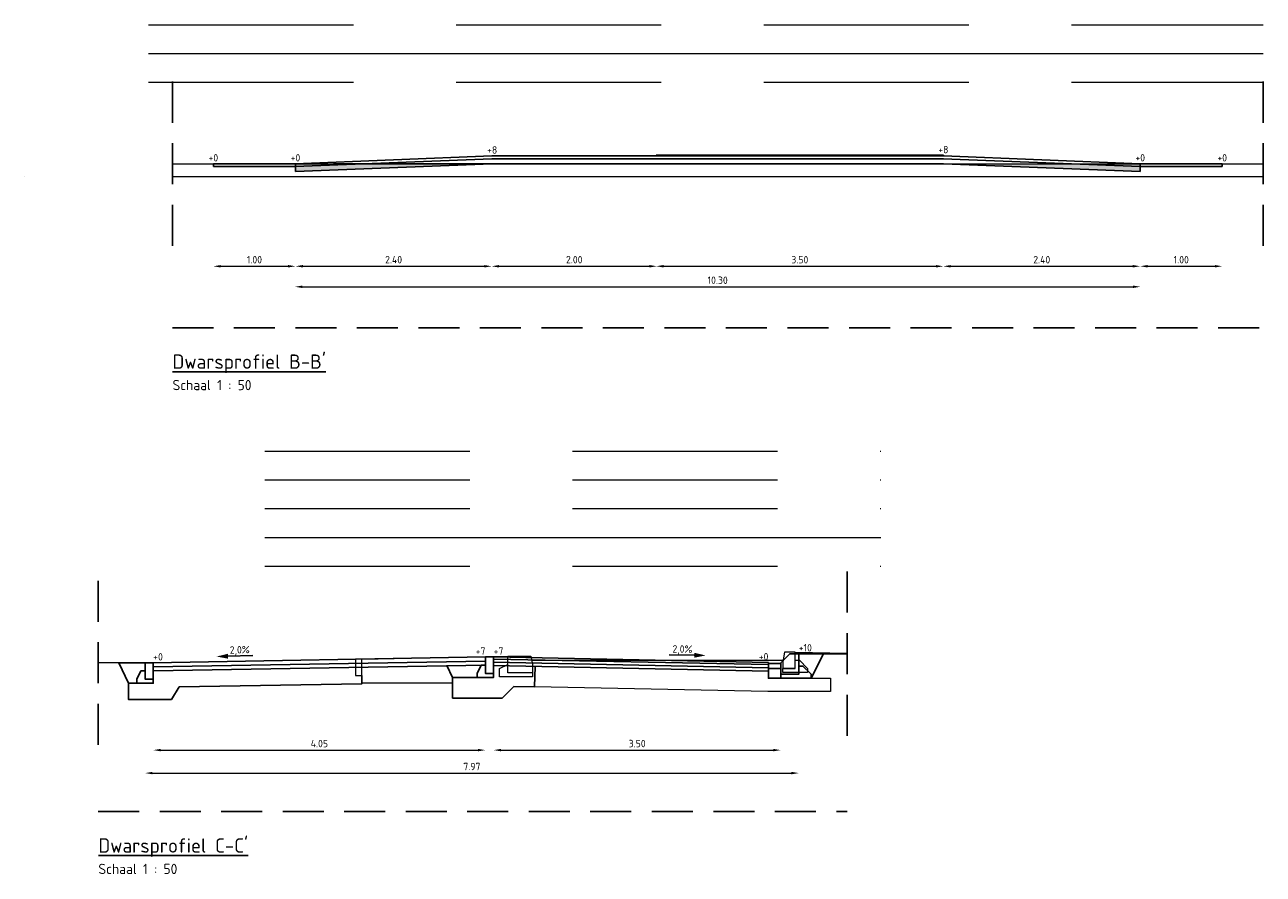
# Model space of a CAD drawing. Header units: metres. Extents: x 198714 to 199133, y 355604 to 356082.
# Tile 19 of 36: x 199118 to 199133, y 355620 to 355630. Entities that reach past the tile are written whole.
import ezdxf
from ezdxf.enums import TextEntityAlignment as Align

# ---------------------------------------------------------------- set-up
doc = ezdxf.new("R2010")
doc.units = ezdxf.units.M
doc.linetypes.add('DASHED', pattern=[0.75, 0.5, -0.25])
doc.linetypes.add('DASHED2', pattern=[0.375, 0.25, -0.125])
for name, color, linetype, lineweight in [('- ONTWERPLIJNEN', 3, 'Continuous', 25), ('X-XX-AL-AANPIJLING-M', 7, 'Continuous', 18), ('X-XX-BESTAAND-DETAIL-G', 252, 'Continuous', 5), ('X-XX-NIEUW-DETAIL-A', 251, 'Continuous', 0)]:
    doc.layers.add(name, color=color, linetype=linetype, lineweight=lineweight)
doc.layers.add('X-XX-AL-DETAIL-AFSTANDSLIJNEN-G', color=2, linetype='Continuous', lineweight=5, plot=False)
for name, color, linetype in [('X-XX-NIEUW-DETAIL-G', 1, 'Continuous'), ('X-XX-NIEUW-DETAIL-M', 7, 'Continuous'), ('X-XX-NIEUW-DETAIL-S', 1, 'Continuous'), ('X-XX-NIEUW-DETAIL-T', 3, 'Continuous')]:
    doc.layers.add(name, color=color, linetype=linetype)
doc.styles.add('NLCS-ISO', font='NLCS-ISO.ttf')
doc.styles.add('NLCS-ISO-T18', font='NLCS-ISO.ttf')
doc.dimstyles.new('Jens 1_50 - standaard', dxfattribs={"dimscale": 0.05, "dimtxt": 1.8, "dimasz": 1.8, "dimexe": 2, "dimexo": 2, "dimgap": 0.7, "dimtad": 1, "dimzin": 0, "dimdsep": 46, "dimtxsty": 'NLCS-ISO', "dimcen": 2.5, "dimdle": 2, "dimse1": 1, "dimse2": 1, "dimclrd": 256, "dimclre": 256, "dimclrt": 256, "dimadec": 1, "dimazin": 0, "dimtfac": 1, "dimtdec": 3, "dimtofl": 0, "dimtmove": 1, "dimatfit": 0, "dimfxl": 2, "dimfxlon": 1, "dimtfillclr": 254, "dimtolj": 1, "dimtzin": 0, "dimlwd": 18, "dimlwe": 18, "dimarcsym": 0})

# ---------------------------------------------------------------- blocks, each defined once
blk = doc.blocks.new('d')
at = {"color": 3, "style": 'NLCS-ISO'}
blk.add_attdef('%%UA-A', (0, -0.5), '', height=0.175, dxfattribs=at)
at = {"color": 1, "style": 'NLCS-ISO'}
blk.add_attdef('A-A', (0, -0.7603897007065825), '', height=0.125, dxfattribs=at)
blk = doc.blocks.new('*D175')
at = {"layer": 'Defpoints', "color": 0, "ltscale": 0.2, "transparency": 16777216}
for p in [(199123.6438095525, 355628.6506927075), (199125.6561162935, 355628.650810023), (199125.6561162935, 355627.3057397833)]:
    blk.add_point(p, dxfattribs=at)
at = {"layer": 'X-XX-AL-AANPIJLING-M', "linetype": 'Continuous', "lineweight": 18, "ltscale": 0.2, "transparency": 16777216}
blk.add_line((199123.7338095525, 355627.3057397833), (199125.5661162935, 355627.3057397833), dxfattribs=at)
at = {"layer": 'X-XX-AL-AANPIJLING-M', "ltscale": 0.2, "transparency": 16777216}
for points in [[(199123.7338095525, 355627.3207397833), (199123.7338095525, 355627.2907397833), (199123.6438095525, 355627.3057397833)], [(199125.5661162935, 355627.3207397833), (199125.5661162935, 355627.2907397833), (199125.6561162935, 355627.3057397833)]]:
    blk.add_solid(points, dxfattribs=at)
at = {"layer": 'X-XX-AL-AANPIJLING-M', "ltscale": 0.2, "transparency": 16777216, "insert": (199124.649962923, 355627.3857397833), "char_height": 0.09000000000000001, "attachment_point": 5, "style": 'NLCS-ISO'}
blk.add_mtext('\\A1;2.00', dxfattribs=at)
blk = doc.blocks.new('*D176')
at = {"layer": 'Defpoints', "color": 0, "ltscale": 0.2, "transparency": 16777216}
for p in [(199125.6500972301, 355628.6506927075), (199129.1500972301, 355628.6506927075), (199129.1500972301, 355627.3057397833)]:
    blk.add_point(p, dxfattribs=at)
at = {"layer": 'X-XX-AL-AANPIJLING-M', "linetype": 'Continuous', "lineweight": 18, "ltscale": 0.2, "transparency": 16777216}
blk.add_line((199125.7400972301, 355627.3057397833), (199129.0600972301, 355627.3057397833), dxfattribs=at)
at = {"layer": 'X-XX-AL-AANPIJLING-M', "ltscale": 0.2, "transparency": 16777216}
for points in [[(199125.7400972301, 355627.3207397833), (199125.7400972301, 355627.2907397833), (199125.6500972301, 355627.3057397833)], [(199129.0600972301, 355627.3207397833), (199129.0600972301, 355627.2907397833), (199129.1500972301, 355627.3057397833)]]:
    blk.add_solid(points, dxfattribs=at)
at = {"layer": 'X-XX-AL-AANPIJLING-M', "ltscale": 0.2, "transparency": 16777216, "insert": (199127.4000972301, 355627.3857397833), "char_height": 0.09000000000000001, "attachment_point": 5, "style": 'NLCS-ISO'}
blk.add_mtext('\\A1;3.50', dxfattribs=at)
blk = doc.blocks.new('*D177')
at = {"layer": 'Defpoints', "color": 0, "ltscale": 0.2, "transparency": 16777216}
for p in [(199129.1500972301, 355628.6507116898), (199131.5499824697, 355628.5557397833), (199131.5499824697, 355627.3057397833)]:
    blk.add_point(p, dxfattribs=at)
at = {"layer": 'X-XX-AL-AANPIJLING-M', "linetype": 'Continuous', "lineweight": 18, "ltscale": 0.2, "transparency": 16777216}
blk.add_line((199129.2400972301, 355627.3057397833), (199131.4599824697, 355627.3057397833), dxfattribs=at)
at = {"layer": 'X-XX-AL-AANPIJLING-M', "ltscale": 0.2, "transparency": 16777216}
for points in [[(199129.2400972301, 355627.3207397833), (199129.2400972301, 355627.2907397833), (199129.1500972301, 355627.3057397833)], [(199131.4599824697, 355627.3207397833), (199131.4599824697, 355627.2907397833), (199131.5499824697, 355627.3057397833)]]:
    blk.add_solid(points, dxfattribs=at)
at = {"layer": 'X-XX-AL-AANPIJLING-M', "ltscale": 0.2, "transparency": 16777216, "insert": (199130.3500398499, 355627.3857397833), "char_height": 0.09000000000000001, "attachment_point": 5, "style": 'NLCS-ISO'}
blk.add_mtext('\\A1;2.40', dxfattribs=at)
blk = doc.blocks.new('*D178')
at = {"layer": 'Defpoints', "color": 0, "ltscale": 0.2, "transparency": 16777216}
for p in [(199121.2462189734, 355628.5556652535), (199131.5506537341, 355628.5557132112), (199131.5506537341, 355627.0557397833)]:
    blk.add_point(p, dxfattribs=at)
at = {"layer": 'X-XX-AL-AANPIJLING-M', "linetype": 'Continuous', "lineweight": 18, "ltscale": 0.2, "transparency": 16777216}
blk.add_line((199121.3362189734, 355627.0557397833), (199131.4606537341, 355627.0557397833), dxfattribs=at)
at = {"layer": 'X-XX-AL-AANPIJLING-M', "ltscale": 0.2, "transparency": 16777216}
for points in [[(199121.3362189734, 355627.0707397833), (199121.3362189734, 355627.0407397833), (199121.2462189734, 355627.0557397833)], [(199131.4606537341, 355627.0707397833), (199131.4606537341, 355627.0407397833), (199131.5506537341, 355627.0557397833)]]:
    blk.add_solid(points, dxfattribs=at)
at = {"layer": 'X-XX-AL-AANPIJLING-M', "ltscale": 0.2, "transparency": 16777216, "insert": (199126.3984363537, 355627.1357397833), "char_height": 0.09000000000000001, "attachment_point": 5, "style": 'NLCS-ISO'}
blk.add_mtext('\\A1;10.30', dxfattribs=at)
blk = doc.blocks.new('*D179')
at = {"layer": 'Defpoints', "color": 0, "ltscale": 0.2, "transparency": 16777216}
for p in [(199120.2500972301, 355628.5557397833), (199121.2511585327, 355628.5557397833), (199121.2511585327, 355627.3057397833)]:
    blk.add_point(p, dxfattribs=at)
at = {"layer": 'X-XX-AL-AANPIJLING-M', "linetype": 'Continuous', "lineweight": 18, "ltscale": 0.2, "transparency": 16777216}
blk.add_line((199120.3400972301, 355627.3057397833), (199121.1611585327, 355627.3057397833), dxfattribs=at)
at = {"layer": 'X-XX-AL-AANPIJLING-M', "ltscale": 0.2, "transparency": 16777216}
for points in [[(199120.3400972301, 355627.3207397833), (199120.3400972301, 355627.2907397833), (199120.2500972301, 355627.3057397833)], [(199121.1611585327, 355627.3207397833), (199121.1611585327, 355627.2907397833), (199121.2511585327, 355627.3057397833)]]:
    blk.add_solid(points, dxfattribs=at)
at = {"layer": 'X-XX-AL-AANPIJLING-M', "ltscale": 0.2, "transparency": 16777216, "insert": (199120.7506278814, 355627.3857397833), "char_height": 0.09000000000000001, "attachment_point": 5, "style": 'NLCS-ISO'}
blk.add_mtext('\\A1;1.00', dxfattribs=at)
blk = doc.blocks.new('*D180')
at = {"layer": 'Defpoints', "color": 0, "ltscale": 0.2, "transparency": 16777216}
for p in [(199121.2512520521, 355628.5556648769), (199123.6438095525, 355628.6506927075), (199123.6438095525, 355627.3057397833)]:
    blk.add_point(p, dxfattribs=at)
at = {"layer": 'X-XX-AL-AANPIJLING-M', "linetype": 'Continuous', "lineweight": 18, "ltscale": 0.2, "transparency": 16777216}
blk.add_line((199121.3412520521, 355627.3057397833), (199123.5538095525, 355627.3057397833), dxfattribs=at)
at = {"layer": 'X-XX-AL-AANPIJLING-M', "ltscale": 0.2, "transparency": 16777216}
for points in [[(199121.3412520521, 355627.3207397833), (199121.3412520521, 355627.2907397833), (199121.2512520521, 355627.3057397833)], [(199123.5538095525, 355627.3207397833), (199123.5538095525, 355627.2907397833), (199123.6438095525, 355627.3057397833)]]:
    blk.add_solid(points, dxfattribs=at)
at = {"layer": 'X-XX-AL-AANPIJLING-M', "ltscale": 0.2, "transparency": 16777216, "insert": (199122.4475308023, 355627.3857397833), "char_height": 0.09000000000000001, "attachment_point": 5, "style": 'NLCS-ISO'}
blk.add_mtext('\\A1;2.40', dxfattribs=at)
blk = doc.blocks.new('*D181')
at = {"layer": 'Defpoints', "color": 0, "ltscale": 0.2, "transparency": 16777216}
for p in [(199131.5506538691, 355628.5557397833), (199132.5500972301, 355628.5382260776), (199132.5500972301, 355627.3057397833)]:
    blk.add_point(p, dxfattribs=at)
at = {"layer": 'X-XX-AL-AANPIJLING-M', "linetype": 'Continuous', "lineweight": 18, "ltscale": 0.2, "transparency": 16777216}
blk.add_line((199131.640653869, 355627.3057397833), (199132.4600972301, 355627.3057397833), dxfattribs=at)
at = {"layer": 'X-XX-AL-AANPIJLING-M', "ltscale": 0.2, "transparency": 16777216}
for points in [[(199131.640653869, 355627.3207397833), (199131.640653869, 355627.2907397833), (199131.5506538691, 355627.3057397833)], [(199132.4600972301, 355627.3207397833), (199132.4600972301, 355627.2907397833), (199132.5500972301, 355627.3057397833)]]:
    blk.add_solid(points, dxfattribs=at)
at = {"layer": 'X-XX-AL-AANPIJLING-M', "ltscale": 0.2, "transparency": 16777216, "insert": (199132.0503755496, 355627.3857397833), "char_height": 0.09000000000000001, "attachment_point": 5, "style": 'NLCS-ISO'}
blk.add_mtext('\\A1;1.00', dxfattribs=at)
blk = doc.blocks.new('*D183')
at = {"layer": 'Defpoints', "color": 0, "ltscale": 0.2, "transparency": 16777216}
for p in [(199123.5671775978, 355622.5436303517), (199119.5171775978, 355622.4736303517), (199123.5671775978, 355621.4086303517)]:
    blk.add_point(p, dxfattribs=at)
at = {"layer": 'X-XX-AL-AANPIJLING-M', "linetype": 'Continuous', "lineweight": 18, "ltscale": 0.2, "transparency": 16777216}
blk.add_line((199119.6071775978, 355621.4086303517), (199123.4771775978, 355621.4086303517), dxfattribs=at)
at = {"layer": 'X-XX-AL-AANPIJLING-M', "ltscale": 0.2, "transparency": 16777216}
for points in [[(199119.6071775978, 355621.4236303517), (199119.6071775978, 355621.3936303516), (199119.5171775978, 355621.4086303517)], [(199123.4771775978, 355621.4236303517), (199123.4771775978, 355621.3936303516), (199123.5671775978, 355621.4086303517)]]:
    blk.add_solid(points, dxfattribs=at)
at = {"layer": 'X-XX-AL-AANPIJLING-M', "ltscale": 0.2, "transparency": 16777216, "insert": (199121.5421775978, 355621.4886303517), "char_height": 0.09000000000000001, "attachment_point": 5, "style": 'NLCS-ISO'}
blk.add_mtext('\\A1;4.05', dxfattribs=at)
blk = doc.blocks.new('*U137')
blk.add_lwpolyline([(0.1000000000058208, 2.328304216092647e-11), (0, 2.328304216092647e-11), (0, -0.1999999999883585), (0.1000000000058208, -0.1999999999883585), (0.1000000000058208, 2.328304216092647e-11)], close=True)
for points in [[(0.1000000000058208, -0.1999999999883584), (0.1000000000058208, -0.09999999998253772), (0.1500000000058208, -0.09999999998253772)], [(0.1000000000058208, -0.1999999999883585), (0, -0.1999999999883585), (-9.18485099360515e-18, -0.2499999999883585), (0.1000000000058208, -0.2499999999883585)], [(0.2000000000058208, -0.2499999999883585), (0.1000000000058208, -0.2499999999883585)]]:
    blk.add_lwpolyline(points)
at = {"flags": 128}
for points in [[(0.2000000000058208, -0.1999999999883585), (0.1500000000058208, -0.09999999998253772)], [(0.2000000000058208, -0.1999999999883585), (0.2000000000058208, -0.2499999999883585)]]:
    blk.add_lwpolyline(points, dxfattribs=at)
blk = doc.blocks.new('*U187')
for q in [(0, -0.08000000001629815), (0.1499999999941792, -0.08000000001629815)]:
    blk.add_line((0.1499999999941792, -0.08000000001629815), q)
blk.add_lwpolyline([(0, -0.08000000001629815), (0.1499999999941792, -0.08000000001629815), (0.1499999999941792, 0.1199999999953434), (0.01999999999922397, 0.1199999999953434), (0, 0)], close=True)
blk.add_lwpolyline([(0.1499999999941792, -0.08000000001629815), (0.1499999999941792, 0.01999999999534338), (0.1999999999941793, 0.0199999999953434), (0.3000000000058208, -0.08000000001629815), (0.3000000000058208, -0.1300000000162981), (0.1499999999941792, -0.1300000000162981), (-9.184850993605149e-18, -0.1300000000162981), (0, -0.08000000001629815)])
blk = doc.blocks.new('*U189')
blk.add_lwpolyline([(0.07999999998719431, -0.1999999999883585), (0.07999999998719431, 2.328304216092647e-11), (0, 2.328304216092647e-11), (0, -0.1999999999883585)], close=True)
blk = doc.blocks.new('*U141')
blk.add_hatch(color=5).paths.add_polyline_path([(-0.1512017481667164, 0.03224956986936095), (-0.1524015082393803, 0.09223757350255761), (-0.2894138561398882, 0.05949132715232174)])
at = {"color": 5, "flags": 128}
blk.add_lwpolyline([(-0.1518016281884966, 0.06224357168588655), (0.1534215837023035, 0.06834803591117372)], dxfattribs=at)
at = {"insert": (-0.008332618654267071, 0.1843906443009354), "char_height": 0.09, "width": 1.310814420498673, "attachment_point": 2, "rotation": 1.1457628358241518, "style": 'NLCS-ISO-T18'}
blk.add_mtext('2,0%', dxfattribs=at)
blk = doc.blocks.new('*U190')
blk.add_hatch(color=5).paths.add_polyline_path([(0.1512017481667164, 0.03224956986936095), (0.1524015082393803, 0.09223757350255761), (0.2894138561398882, 0.05949132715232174)])
at = {"color": 5, "flags": 128}
blk.add_lwpolyline([(0.1518016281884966, 0.06224357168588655), (-0.1534215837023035, 0.06834803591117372)], dxfattribs=at)
at = {"insert": (0.008332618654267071, 0.1843906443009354), "char_height": 0.09, "width": 1.310814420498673, "attachment_point": 2, "rotation": 358.85423716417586, "style": 'NLCS-ISO-T18'}
blk.add_mtext('2,0%', dxfattribs=at)
blk = doc.blocks.new('*D191')
at = {"layer": 'Defpoints', "color": 0, "ltscale": 0.2, "transparency": 16777216}
for p in [(199123.6671775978, 355622.5436303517), (199127.1671775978, 355622.4636303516), (199127.1671775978, 355621.4086303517)]:
    blk.add_point(p, dxfattribs=at)
at = {"layer": 'X-XX-AL-AANPIJLING-M', "linetype": 'Continuous', "lineweight": 18, "ltscale": 0.2, "transparency": 16777216}
blk.add_line((199123.7571775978, 355621.4086303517), (199127.0771775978, 355621.4086303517), dxfattribs=at)
at = {"layer": 'X-XX-AL-AANPIJLING-M', "ltscale": 0.2, "transparency": 16777216}
for points in [[(199123.7571775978, 355621.4236303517), (199123.7571775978, 355621.3936303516), (199123.6671775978, 355621.4086303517)], [(199127.0771775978, 355621.4236303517), (199127.0771775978, 355621.3936303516), (199127.1671775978, 355621.4086303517)]]:
    blk.add_solid(points, dxfattribs=at)
at = {"layer": 'X-XX-AL-AANPIJLING-M', "ltscale": 0.2, "transparency": 16777216, "insert": (199125.4171775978, 355621.4886303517), "char_height": 0.09000000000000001, "attachment_point": 5, "style": 'NLCS-ISO'}
blk.add_mtext('\\A1;3.50', dxfattribs=at)
blk = doc.blocks.new('*D192')
at = {"layer": 'Defpoints', "color": 0, "ltscale": 0.2, "transparency": 16777216}
for p in [(199127.3871775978, 355622.5836303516), (199119.4171775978, 355622.4736303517), (199127.3871775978, 355621.1286303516)]:
    blk.add_point(p, dxfattribs=at)
at = {"layer": 'X-XX-AL-AANPIJLING-M', "linetype": 'Continuous', "lineweight": 18, "ltscale": 0.2, "transparency": 16777216}
blk.add_line((199119.5071775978, 355621.1286303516), (199127.2971775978, 355621.1286303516), dxfattribs=at)
at = {"layer": 'X-XX-AL-AANPIJLING-M', "ltscale": 0.2, "transparency": 16777216}
for points in [[(199119.5071775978, 355621.1436303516), (199119.5071775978, 355621.1136303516), (199119.4171775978, 355621.1286303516)], [(199127.2971775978, 355621.1436303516), (199127.2971775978, 355621.1136303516), (199127.3871775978, 355621.1286303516)]]:
    blk.add_solid(points, dxfattribs=at)
at = {"layer": 'X-XX-AL-AANPIJLING-M', "ltscale": 0.2, "transparency": 16777216, "insert": (199123.4021775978, 355621.2086303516), "char_height": 0.09000000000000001, "attachment_point": 5, "style": 'NLCS-ISO'}
blk.add_mtext('\\A1;7.97', dxfattribs=at)

msp = doc.modelspace()

# ---------------------------------------------------------------- hatches: boundary and pattern name
at = {"layer": '- ONTWERPLIJNEN', "ltscale": 0.2}
h = msp.add_hatch(color=21, dxfattribs=at)
h.dxf.hatch_style = 1
h.paths.add_polyline_path([(199129.1500972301, 355628.6607116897), (199126.1498991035, 355628.6607116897), (199125.6498991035, 355628.6606927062), (199125.6498991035, 355628.6506927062), (199129.1500972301, 355628.6507116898)])
at = {"layer": 'X-XX-NIEUW-DETAIL-A', "ltscale": 0.2}
h = msp.add_hatch(color=253, dxfattribs=at)
h.dxf.hatch_style = 1
h.paths.add_polyline_path([(199123.646879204, 355628.5557397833), (199122.1318603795, 355628.5557397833), (199121.2499813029, 355628.5207868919), (199121.2499813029, 355628.4607397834)])
h = msp.add_hatch(color=253, dxfattribs=at)
h.dxf.hatch_style = 1
h.paths.add_polyline_path([(199122.1318603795, 355628.5557397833), (199121.2499813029, 355628.5557397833), (199121.2499813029, 355628.5207868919)], flags=17)
h = msp.add_hatch(color=253, dxfattribs=at)
h.dxf.hatch_style = 1
h.paths.add_polyline_path([(199130.6671898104, 355628.5556579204), (199129.150285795, 355628.5556579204), (199131.5500972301, 355628.4606608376), (199131.5500972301, 355628.5207078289)])
h = msp.add_hatch(color=253, dxfattribs=at)
h.dxf.hatch_style = 1
h.paths.add_polyline_path([(199131.5500972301, 355628.5557352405), (199130.6671898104, 355628.5556579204), (199131.5501709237, 355628.5207049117)])

# ---------------------------------------------------------------- linework, layer by layer
msp.add_line((199126.8239661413, 355622.1273081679), (199126.8239661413, 355622.1273081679))
at = {"layer": 'X-XX-AL-DETAIL-AFSTANDSLIJNEN-G', "linetype": 'DASHED', "ltscale": 5, "flags": 128}
for points in [[(199119.4607506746, 355630.2488328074), (199133.0500972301, 355630.2488328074)], [(199119.4607506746, 355629.5488328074), (199133.0500972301, 355629.5488328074)], [(199120.8778310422, 355625.0517233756), (199128.3871775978, 355625.0517233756)], [(199120.8778310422, 355624.7017233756), (199128.3871775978, 355624.7017233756)], [(199120.8778310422, 355624.3517233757), (199128.3871775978, 355624.3517233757)], [(199120.8778310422, 355623.6517233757), (199128.3871775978, 355623.6517233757)]]:
    msp.add_lwpolyline(points, dxfattribs=at)
at = {"layer": 'X-XX-AL-DETAIL-AFSTANDSLIJNEN-G', "flags": 128}
for points in [[(199119.4607506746, 355629.8988328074), (199133.0500972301, 355629.8988328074)], [(199120.8778310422, 355624.0017233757), (199128.3871775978, 355624.0017233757)]]:
    msp.add_lwpolyline(points, dxfattribs=at)
at = {"layer": 'X-XX-BESTAAND-DETAIL-G'}
for p, q in [((199119.0960972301, 355622.4736303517), (199118.8460972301, 355622.4736303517)), ((199123.1671775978, 355622.2232284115), (199122.0619991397, 355622.2232284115))]:
    msp.add_line(p, q, dxfattribs=at)
at = {"layer": 'X-XX-BESTAAND-DETAIL-G', "flags": 128}
for points in [[(199119.7500972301, 355628.5557397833), (199133.0500972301, 355628.5557397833)], [(199117.9509644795, 355628.4007397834), (199117.9510002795, 355628.4007397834)], [(199119.7500972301, 355628.4007397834), (199133.0500972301, 355628.4007397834)], [(199122.0619991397, 355622.5174638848), (199123.8395015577, 355622.5518527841)], [(199124.1291460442, 355622.5036303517), (199127.1971775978, 355622.5036303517)], [(199127.3446931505, 355622.6037206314), (199127.9793510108, 355622.5914897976)], [(199127.5371775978, 355622.2836303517), (199127.77347199, 355622.2836303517), (199127.77347199, 355622.1217013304), (199127.0100790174, 355622.1217013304), (199124.1671775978, 355622.1785593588)]]:
    msp.add_lwpolyline(points, dxfattribs=at)
msp.add_lwpolyline([(199124.1195015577, 355622.5518527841), (199124.1395015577, 355622.4518527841), (199124.1395015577, 355622.3518527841), (199123.8395015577, 355622.3518527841), (199123.8395015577, 355622.5518527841)], close=True, dxfattribs=at)
at = {"layer": 'X-XX-BESTAAND-DETAIL-G'}
msp.add_lwpolyline([(199124.1395015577, 355622.3518527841), (199124.1395015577, 355622.3018527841), (199123.7395015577, 355622.3018527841), (199123.7395015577, 355622.4018527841), (199123.8395015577, 355622.4518527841)], dxfattribs=at)
at = {"layer": 'X-XX-NIEUW-DETAIL-G', "color": 6, "linetype": 'DASHED', "flags": 128}
for points in [[(199119.7500972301, 355629.5557397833), (199119.7500972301, 355627.5557397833)], [(199133.0500972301, 355629.5557397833), (199133.0500972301, 355627.5557397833)], [(199127.9793510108, 355623.584039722), (199127.9793510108, 355621.584039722)], [(199118.8460972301, 355623.4736303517), (199118.8460972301, 355621.4736303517)]]:
    msp.add_lwpolyline(points, dxfattribs=at)
at = {"layer": 'X-XX-NIEUW-DETAIL-M', "color": 1, "linetype": 'DASHED2', "ltscale": 2, "flags": 128}
for points in [[(199119.7500972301, 355626.5557397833), (199133.0500972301, 355626.5557397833)], [(199118.8460972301, 355620.6586303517), (199127.9793510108, 355620.6586303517)]]:
    msp.add_lwpolyline(points, dxfattribs=at)
at = {"layer": 'X-XX-NIEUW-DETAIL-S'}
for p, q in [((199123.6436114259, 355628.6156927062), (199123.6436114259, 355628.6156573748)), ((199125.6498991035, 355628.6606927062), (199125.6498991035, 355628.6506848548)), ((199125.6498991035, 355628.6156927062), (199125.6498991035, 355628.6156573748)), ((199129.1500972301, 355628.6606927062), (199129.1500972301, 355628.6507116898)), ((199119.2171775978, 355622.2236303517), (199119.0960972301, 355622.4736303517)), ((199123.1671775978, 355622.2936303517), (199123.0971775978, 355622.4381624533))]:
    msp.add_line(p, q, dxfattribs=at)
at = {"layer": 'X-XX-NIEUW-DETAIL-S', "flags": 128}
for points in [[(199120.2500542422, 355628.5207397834), (199120.2500972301, 355628.5557397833)], [(199120.2500542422, 355628.5207397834), (199121.2500549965, 355628.5207397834)], [(199120.2500972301, 355628.5557397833), (199121.2462189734, 355628.5556652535)], [(199129.1500972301, 355628.6507275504), (199123.6438095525, 355628.6506927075), (199121.2462189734, 355628.5556652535)], [(199129.1500972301, 355628.6157275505), (199123.6445029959, 355628.6156927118), (199121.2476050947, 355628.5206927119)], [(199121.2499813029, 355628.4607397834), (199123.646879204, 355628.5557397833)], [(199121.2499813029, 355628.4607397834), (199121.2499813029, 355628.5557397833)], [(199129.150285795, 355628.5556579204), (199121.7150815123, 355628.5556579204)], [(199126.1498991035, 355628.6606958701), (199125.6498991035, 355628.6606927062)], [(199129.1500972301, 355628.6607116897), (199126.1498991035, 355628.6607116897)], [(199131.5504761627, 355628.5206928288), (199129.1494048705, 355628.6157397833)], [(199131.5500972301, 355628.5557352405), (199129.1500972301, 355628.6507397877)], [(199131.5501709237, 355628.4606579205), (199129.150285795, 355628.5556579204)], [(199131.5499824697, 355628.5207123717), (199132.5500972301, 355628.5207123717)], [(199131.5500972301, 355628.5557397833), (199132.5500972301, 355628.5557397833)], [(199131.5501709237, 355628.4606579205), (199131.5506537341, 355628.5557132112)], [(199132.5500972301, 355628.5557397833), (199132.5500972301, 355628.5207123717)], [(199119.5171775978, 355622.4736303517), (199123.5671775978, 355622.5436303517)], [(199119.5180416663, 355622.4236378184), (199123.5680416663, 355622.4936378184)], [(199127.0158778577, 355622.4116433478), (199123.6658778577, 355622.4786433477)], [(199127.0166776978, 355622.4516353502), (199123.6666776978, 355622.5186353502)], [(199127.0171775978, 355622.4766303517), (199123.6671775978, 355622.5436303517)], [(199127.0171775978, 355622.4636303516), (199127.0171775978, 355622.4766303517)], [(199127.3871775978, 355622.5836303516), (199127.9793510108, 355622.5836303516)], [(199127.5371775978, 355622.2836303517), (199127.6871775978, 355622.5836303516)], [(199119.4171775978, 355622.4736303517), (199119.0960972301, 355622.4736303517)], [(199119.5189057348, 355622.3736452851), (199123.5689057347, 355622.4436452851)], [(199127.0150780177, 355622.3716513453), (199123.6650780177, 355622.4386513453)], [(199124.1671775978, 355622.1785593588), (199124.1721765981, 355622.4285093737)], [(199119.3171775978, 355622.2236303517), (199119.2171775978, 355622.2236303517), (199119.2171775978, 355622.0236303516), (199119.7398766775, 355622.0236303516), (199119.834784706, 355622.1790750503), (199122.0619991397, 355622.2175701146), (199122.0619991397, 355622.3174638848)], [(199123.4671775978, 355622.2936303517), (199123.1671775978, 355622.2936303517), (199123.1671775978, 355622.0436303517), (199123.7727130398, 355622.0436303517), (199123.9127309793, 355622.1836482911), (199124.1671775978, 355622.1785593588)]]:
    msp.add_lwpolyline(points, dxfattribs=at)
msp.add_lwpolyline([(199127.1671775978, 355622.4736303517), (199127.2771775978, 355622.5836303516), (199127.3871775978, 355622.5836303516), (199127.3871775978, 355622.3336303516), (199127.1671775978, 355622.3336303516)], close=True, dxfattribs=at)
at = {"layer": 'X-XX-NIEUW-DETAIL-S'}
for points in [[(199127.0171775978, 355622.4636303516), (199127.1671775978, 355622.4636303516), (199127.1671775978, 355622.4036303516), (199127.0171775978, 355622.4036303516)], [(199127.0171775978, 355622.4036303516), (199127.0171775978, 355622.2836303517), (199127.1671775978, 355622.2836303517), (199127.1671775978, 355622.4036303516)]]:
    msp.add_lwpolyline(points, close=True, dxfattribs=at)
msp.add_lwpolyline([(199127.3871775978, 355622.4336303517), (199127.4371775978, 355622.4336303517), (199127.5371775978, 355622.3336303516), (199127.5371775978, 355622.2836303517), (199127.4014481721, 355622.2836303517), (199127.1671775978, 355622.2836303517), (199127.1671775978, 355622.3336303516)], dxfattribs=at)

# ---------------------------------------------------------------- block references
at = {"layer": 'X-XX-BESTAAND-DETAIL-G'}
for name, p in [('*U189', (199121.9819991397, 355622.5174638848)), ('*U187', (199127.1946931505, 355622.4837206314))]:
    msp.add_blockref(name, p, dxfattribs=at)
at = {"layer": 'X-XX-NIEUW-DETAIL-M'}
for p, values in [((199119.7526526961, 355626.5557397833), {'%%UA-A': "%%UDwarsprofiel B-B'", 'A-A': 'Schaal 1 : 50'}), ((199118.8486526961, 355620.6586303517), {'%%UA-A': "%%UDwarsprofiel C-C'", 'A-A': 'Schaal 1 : 50'})]:
    msp.add_blockref('d', p, dxfattribs=at).add_auto_attribs(values)
at = {"layer": 'X-XX-NIEUW-DETAIL-S', "xscale": -1}
for p in [(199123.6671775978, 355622.5436303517), (199119.5171775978, 355622.4736303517)]:
    msp.add_blockref('*U137', p, dxfattribs=at)
at = {"layer": 'X-XX-NIEUW-DETAIL-T', "rotation": 0.477254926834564}
for name, p in [('*U141', (199120.5801574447, 355622.4920028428)), ('*U190', (199125.9628855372, 355622.5009935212))]:
    msp.add_blockref(name, p, dxfattribs=at)

# ---------------------------------------------------------------- texts
at = {"layer": 'X-XX-NIEUW-DETAIL-T', "style": 'NLCS-ISO-T18'}
for s, p in [('+0', (199120.2500972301, 355628.5557397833)), ('+0', (199121.2511585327, 355628.5557397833)), ('+8', (199123.6498286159, 355628.650810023)), ('+8', (199129.1500972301, 355628.655702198)), ('+0', (199131.5506538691, 355628.5557397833)), ('+0', (199132.5500972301, 355628.5557397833))]:
    msp.add_text(s, height=0.09, dxfattribs=at).set_placement(p, align=Align.BOTTOM_CENTER)
for s, p in [('+7', (199123.5671775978, 355622.5436303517)), ('+0', (199127.0171775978, 355622.4766303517))]:
    msp.add_text(s, height=0.09, dxfattribs=at).set_placement(p, align=Align.BOTTOM_RIGHT)
for s, p in [('+7', (199123.6671775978, 355622.5436303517)), ('+10', (199127.3871775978, 355622.5836303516)), ('+0', (199119.5171775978, 355622.4736303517))]:
    msp.add_text(s, height=0.09, dxfattribs=at).set_placement(p, align=Align.BOTTOM_LEFT)

# ---------------------------------------------------------------- dimensions: what is measured, and where the dimension line sits
at = {"layer": 'X-XX-AL-AANPIJLING-M', "ltscale": 0.2}
for base, p1, p2, picture, middle in [((199121.2511585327, 355627.3057397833), (199120.2500972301, 355628.5557397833), (199121.2511585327, 355628.5557397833), '*D179', (199120.7506278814, 355627.3857397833)), ((199131.5506537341, 355627.0557397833), (199121.2462189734, 355628.5556652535), (199131.5506537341, 355628.5557132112), '*D178', (199126.3984363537, 355627.1357397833)), ((199129.1500972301, 355627.3057397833), (199125.6500972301, 355628.6506927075), (199129.1500972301, 355628.6506927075), '*D176', (199127.4000972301, 355627.3857397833)), ((199132.5500972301, 355627.3057397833), (199131.5506538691, 355628.5557397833), (199132.5500972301, 355628.5382260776), '*D181', (199132.0503755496, 355627.3857397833)), ((199127.3871775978, 355621.1286303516), (199119.4171775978, 355622.4736303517), (199127.3871775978, 355622.5836303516), '*D192', (199123.4021775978, 355621.2086303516)), ((199123.5671775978, 355621.4086303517), (199119.5171775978, 355622.4736303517), (199123.5671775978, 355622.5436303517), '*D183', (199121.5421775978, 355621.4886303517)), ((199127.1671775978, 355621.4086303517), (199123.6671775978, 355622.5436303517), (199127.1671775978, 355622.4636303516), '*D191', (199125.4171775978, 355621.4886303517))]:
    dim = msp.add_linear_dim(base=base, p1=p1, p2=p2, dimstyle='Jens 1_50 - standaard', dxfattribs=at)
    dim.commit()
    dim.dimension.update_dxf_attribs({"geometry": picture, "text_midpoint": middle})
for base, p1, p2, text, picture, middle in [((199123.6438095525, 355627.3057397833), (199121.2512520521, 355628.5556648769), (199123.6438095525, 355628.6506927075), '2.40', '*D180', (199122.4475308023, 355627.3857397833)), ((199125.6561162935, 355627.3057397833), (199123.6438095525, 355628.6506927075), (199125.6561162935, 355628.650810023), '2.00', '*D175', (199124.649962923, 355627.3857397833)), ((199131.5499824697, 355627.3057397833), (199129.1500972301, 355628.6507116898), (199131.5499824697, 355628.5557397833), '2.40', '*D177', (199130.3500398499, 355627.3857397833))]:
    dim = msp.add_linear_dim(base=base, p1=p1, p2=p2, text=text, dimstyle='Jens 1_50 - standaard', dxfattribs=at)
    dim.commit()
    dim.dimension.update_dxf_attribs({"geometry": picture, "text_midpoint": middle})

doc.saveas('drawing.dxf')
